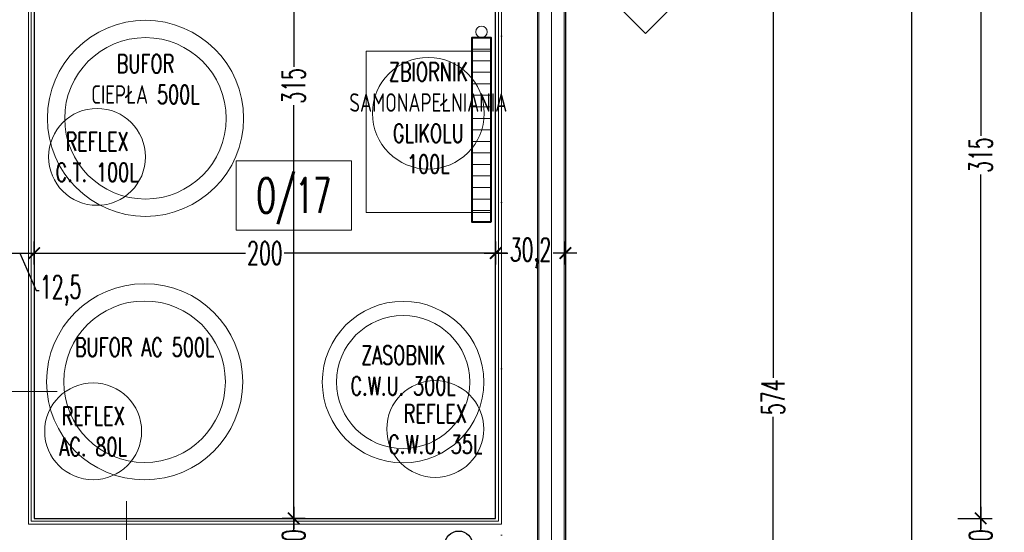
# Model space of a CAD drawing. Header units: millimetres. Extents: x -2074 to 12588, y -3630 to 101167.
# Tile 185 of 256: x 2961 to 3388, y 1764 to 1986. Entities that reach past the tile are written whole.
import ezdxf
from ezdxf import colors
from ezdxf.entities.mleader import LeaderData, LeaderLine
from ezdxf.enums import TextEntityAlignment as Align
from ezdxf.math import Vec2, Vec3

# ---------------------------------------------------------------- set-up
doc = ezdxf.new("R2010")
doc.units = ezdxf.units.MM
doc.linetypes.add('ACAD_ISO10W100', pattern=[18, 12, -3, 0, -3])
doc.linetypes.add('CONTINOUS', pattern=[0])
for name, color, linetype, lineweight in [('MultiEnergy_bufory', 8, 'Continuous', 20), ('MultiEnergy_grzejniki', 8, 'CONTINOUS', 20), ('SelinAr_BUD_opisy', 7, 'Continuous', 20), ('SelinAr_BUD_opisy pomieszczeń', 7, 'Continuous', 20), ('SelinAr_BUD_opisy ścian', 7, 'Continuous', 20), ('SelinAr_BUD_osie', 8, 'ACAD_ISO10W100', 18), ('SelinAr_BUD_posadzka', 7, 'Continuous', 20), ('SelinAr_BUD_wymiary', 7, 'Continuous', 18), ('SelinAr_BUD_ściany', 7, 'Continuous', 25), ('SelinAr_BUD_ściany struktura', 8, 'Continuous', 9)]:
    doc.layers.add(name, color=color, linetype=linetype, lineweight=lineweight)
doc.styles.add('JACEK_07', font='SIMPLEX.SHX', dxfattribs={"width": 0.7})
doc.styles.add('style1', font='romans.shx', dxfattribs={"width": 0.6})
doc.linetypes.add('BATTING', pattern='A,0.00254,-2.54,[134,ltypeshp.shx,S=2.54,R=0,X=-2.54,Y=0],-5.08,[134,ltypeshp.shx,S=2.54,R=180,X=2.54,Y=0],-2.54', length=10.16254)
doc.dimstyles.new('ISO-25 Ania', dxfattribs={"dimtxt": 10, "dimasz": 5, "dimexe": 5, "dimexo": 0.625, "dimtad": 0, "dimrnd": 0.01, "dimtxsty": 'style1', "dimblk": 'ARCHTICK', "dimcen": 5, "dimdle": 5, "dimadec": 0, "dimazin": 0, "dimtfac": 1, "dimtmove": 0, "dimatfit": 3, "dimldrblk": 'ARCHTICK', "dimfxl": 0, "dimarcsym": 0})

# ---------------------------------------------------------------- blocks, each defined once
blk = doc.blocks.new('*U621')
at = {"ltscale": 4}
blk.add_line((0, 50), (0, -2060), dxfattribs=at)
blk = doc.blocks.new('_ArchTick')
at = {"color": 0, "linetype": 'ByBlock', "const_width": 0.15}
blk.add_lwpolyline([(-0.5, -0.5), (0.5, 0.5)], dxfattribs=at)
blk = doc.blocks.new('*D633')
at = {"layer": 'Defpoints', "color": 0}
for p in [(3197.36, 2109.74), (3197.36, 1344.74), (3347.36, 1344.74)]:
    blk.add_point(p, dxfattribs=at)
at = {"layer": 'SelinAr_BUD_wymiary', "color": 0, "lineweight": -2}
for p, q in [((3347.36, 2114.74), (3347.36, 1735.58)), ((3337.36, 2109.74), (3352.36, 2109.74)), ((3347.36, 1339.74), (3347.36, 1718.9)), ((3337.36, 1344.74), (3352.36, 1344.74))]:
    blk.add_line(p, q, dxfattribs=at)
at = {"layer": 'SelinAr_BUD_wymiary', "color": 0, "lineweight": -2, "xscale": 5, "yscale": 5, "zscale": 5}
for p, rotation in [((3347.36, 2109.74), 90), ((3347.36, 1344.74), 270)]:
    blk.add_blockref('_ArchTick', p, dxfattribs=dict(at, rotation=rotation))
at = {"layer": 'SelinAr_BUD_wymiary', "color": 0, "insert": (3347.36, 1727.24), "char_height": 10, "attachment_point": 5, "rotation": 90, "style": 'style1'}
blk.add_mtext('765', dxfattribs=at)
blk = doc.blocks.new('*D673')
at = {"layer": 'Defpoints', "color": 0}
for p in [(3167.16, 2085.24), (3167.16, 1770.24), (3377.36, 1770.24)]:
    blk.add_point(p, dxfattribs=at)
at = {"layer": 'SelinAr_BUD_wymiary', "color": 0, "lineweight": -2}
for p, q in [((3377.36, 2090.24), (3377.36, 1936.08)), ((3367.36, 2085.24), (3382.36, 2085.24)), ((3377.36, 1765.24), (3377.36, 1919.4)), ((3367.36, 1770.24), (3382.36, 1770.24))]:
    blk.add_line(p, q, dxfattribs=at)
at = {"layer": 'SelinAr_BUD_wymiary', "color": 0, "lineweight": -2, "xscale": 5, "yscale": 5, "zscale": 5}
for p, rotation in [((3377.36, 2085.24), 90), ((3377.36, 1770.24), 270)]:
    blk.add_blockref('_ArchTick', p, dxfattribs=dict(at, rotation=rotation))
at = {"layer": 'SelinAr_BUD_wymiary', "color": 0, "insert": (3377.36, 1927.74), "char_height": 10, "attachment_point": 5, "rotation": 90, "style": 'style1'}
blk.add_mtext('315', dxfattribs=at)
blk = doc.blocks.new('*D674')
at = {"layer": 'Defpoints', "color": 0}
for p in [(3167.16, 1770.24), (3157.16, 1750.24), (3377.36, 1750.24)]:
    blk.add_point(p, dxfattribs=at)
at = {"layer": 'SelinAr_BUD_wymiary', "color": 0, "lineweight": -2}
for p, q in [((3377.36, 1775.24), (3377.36, 1765.72)), ((3367.36, 1770.24), (3382.36, 1770.24)), ((3377.36, 1745.24), (3377.36, 1754.76)), ((3367.36, 1750.24), (3382.36, 1750.24))]:
    blk.add_line(p, q, dxfattribs=at)
at = {"layer": 'SelinAr_BUD_wymiary', "color": 0, "lineweight": -2, "xscale": 5, "yscale": 5, "zscale": 5}
for p, rotation in [((3377.36, 1770.24), 90), ((3377.36, 1750.24), 270)]:
    blk.add_blockref('_ArchTick', p, dxfattribs=dict(at, rotation=rotation))
at = {"layer": 'SelinAr_BUD_wymiary', "color": 0, "insert": (3377.36, 1760.24), "char_height": 10, "attachment_point": 5, "rotation": 90, "style": 'style1'}
blk.add_mtext('20', dxfattribs=at)
blk = doc.blocks.new('*D699')
at = {"layer": 'Defpoints', "color": 0}
for p in [(3185.36, 2090.74), (3197.36, 1716.74), (3407.36, 1716.74)]:
    blk.add_point(p, dxfattribs=at)
at = {"layer": 'SelinAr_BUD_wymiary', "color": 0, "lineweight": -2}
for p, q in [((3407.36, 2095.74), (3407.36, 1912.22)), ((3397.36, 2090.74), (3412.36, 2090.74)), ((3407.36, 1711.74), (3407.36, 1895.26)), ((3397.36, 1716.74), (3412.36, 1716.74))]:
    blk.add_line(p, q, dxfattribs=at)
at = {"layer": 'SelinAr_BUD_wymiary', "color": 0, "lineweight": -2, "xscale": 5, "yscale": 5, "zscale": 5}
for p, rotation in [((3407.36, 2090.74), 90), ((3407.36, 1716.74), 270)]:
    blk.add_blockref('_ArchTick', p, dxfattribs=dict(at, rotation=rotation))
at = {"layer": 'SelinAr_BUD_wymiary', "color": 0, "insert": (3407.36, 1903.74), "char_height": 10, "attachment_point": 5, "rotation": 90, "style": 'style1'}
blk.add_mtext('374', dxfattribs=at)
blk = doc.blocks.new('*D718')
at = {"layer": 'Defpoints', "color": 0}
for p in [(3197.36, 2109.74), (3197.36, 529.74), (3437.36, 529.74)]:
    blk.add_point(p, dxfattribs=at)
at = {"layer": 'SelinAr_BUD_wymiary', "color": 0, "lineweight": -2}
for p, q in [((3437.36, 2114.74), (3437.36, 1330.51)), ((3427.36, 2109.74), (3442.36, 2109.74)), ((3437.36, 524.74), (3437.36, 1308.97)), ((3427.36, 529.74), (3442.36, 529.74))]:
    blk.add_line(p, q, dxfattribs=at)
at = {"layer": 'SelinAr_BUD_wymiary', "color": 0, "lineweight": -2, "xscale": 5, "yscale": 5, "zscale": 5}
for p, rotation in [((3437.36, 2109.74), 90), ((3437.36, 529.74), 270)]:
    blk.add_blockref('_ArchTick', p, dxfattribs=dict(at, rotation=rotation))
at = {"layer": 'SelinAr_BUD_wymiary', "color": 0, "insert": (3437.36, 1319.74), "char_height": 10, "attachment_point": 5, "rotation": 90, "style": 'style1'}
blk.add_mtext('1580', dxfattribs=at)
blk = doc.blocks.new('*D939')
at = {"layer": 'Defpoints', "color": 0}
for p in [(3197.36, 2109.74), (3287.36, 1535.74), (3287.36, 1535.74)]:
    blk.add_point(p, dxfattribs=at)
at = {"layer": 'SelinAr_BUD_posadzka', "color": 0, "lineweight": -2}
for p, q in [((3287.36, 2114.74), (3287.36, 1831.22)), ((3277.36, 2109.74), (3292.36, 2109.74)), ((3287.36, 1530.74), (3287.36, 1814.26)), ((3287.36, 1535.74), (3292.36, 1535.74))]:
    blk.add_line(p, q, dxfattribs=at)
at = {"layer": 'SelinAr_BUD_posadzka', "color": 0, "lineweight": -2, "xscale": 5, "yscale": 5, "zscale": 5}
for p, rotation in [((3287.36, 2109.74), 90), ((3287.36, 1535.74), 270)]:
    blk.add_blockref('_ArchTick', p, dxfattribs=dict(at, rotation=rotation))
at = {"layer": 'SelinAr_BUD_posadzka', "color": 0, "insert": (3287.36, 1822.74), "char_height": 10, "attachment_point": 5, "rotation": 90, "style": 'style1'}
blk.add_mtext('574', dxfattribs=at)
blk = doc.blocks.new('*D1017')
at = {"layer": 'Defpoints', "color": 0}
for p in [(2954.66, 1970.24), (2967.16, 1885.24), (2967.16, 1770.24)]:
    blk.add_point(p, dxfattribs=at)
at = {"layer": 'SelinAr_BUD_wymiary', "color": 0, "lineweight": -2}
for p, q in [((2954.66, 1890.24), (2954.66, 1880.24)), ((2967.16, 1880.24), (2967.16, 1890.24)), ((2949.66, 1885.24), (2972.16, 1885.24)), ((2960.91, 1885.24), (2968.04, 1869.04)), ((2968.04, 1869.04), (2969.29, 1869.04))]:
    blk.add_line(p, q, dxfattribs=at)
at = {"layer": 'SelinAr_BUD_wymiary', "color": 0, "lineweight": -2, "xscale": 5, "yscale": 5, "zscale": 5, "rotation": 180}
blk.add_blockref('_ArchTick', (2954.66, 1885.24), dxfattribs=at)
at = {"layer": 'SelinAr_BUD_wymiary', "color": 0, "lineweight": -2, "xscale": 5, "yscale": 5, "zscale": 5}
blk.add_blockref('_ArchTick', (2967.16, 1885.24), dxfattribs=at)
at = {"layer": 'SelinAr_BUD_wymiary', "color": 0, "insert": (2978.63, 1869.04), "char_height": 10, "attachment_point": 5, "style": 'style1'}
blk.add_mtext('12,5', dxfattribs=at)
blk = doc.blocks.new('*D1018')
at = {"layer": 'Defpoints', "color": 0}
for p in [(3167.16, 1885.24), (2967.16, 1770.24), (3167.16, 1770.24)]:
    blk.add_point(p, dxfattribs=at)
at = {"layer": 'SelinAr_BUD_wymiary', "color": 0, "lineweight": -2}
for p, q in [((2967.16, 1880.24), (2967.16, 1890.24)), ((3167.16, 1880.24), (3167.16, 1890.24)), ((2962.16, 1885.24), (3058.82, 1885.24)), ((3172.16, 1885.24), (3075.5, 1885.24))]:
    blk.add_line(p, q, dxfattribs=at)
at = {"layer": 'SelinAr_BUD_wymiary', "color": 0, "lineweight": -2, "xscale": 5, "yscale": 5, "zscale": 5, "rotation": 180}
blk.add_blockref('_ArchTick', (2967.16, 1885.24), dxfattribs=at)
at = {"layer": 'SelinAr_BUD_wymiary', "color": 0, "lineweight": -2, "xscale": 5, "yscale": 5, "zscale": 5}
blk.add_blockref('_ArchTick', (3167.16, 1885.24), dxfattribs=at)
at = {"layer": 'SelinAr_BUD_wymiary', "color": 0, "insert": (3067.16, 1885.24), "char_height": 10, "attachment_point": 5, "style": 'style1'}
blk.add_mtext('200', dxfattribs=at)
blk = doc.blocks.new('*D1019')
at = {"layer": 'Defpoints', "color": 0}
for p in [(3079.66, 1770.24), (3157.16, 1770.24), (3157.16, 1750.24)]:
    blk.add_point(p, dxfattribs=at)
at = {"layer": 'SelinAr_BUD_wymiary', "color": 0, "lineweight": -2}
for p, q in [((3079.66, 1775.24), (3079.66, 1765.72)), ((3084.66, 1770.24), (3074.66, 1770.24)), ((3079.66, 1745.24), (3079.66, 1754.76)), ((3084.66, 1750.24), (3074.66, 1750.24))]:
    blk.add_line(p, q, dxfattribs=at)
at = {"layer": 'SelinAr_BUD_wymiary', "color": 0, "lineweight": -2, "xscale": 5, "yscale": 5, "zscale": 5}
for p, rotation in [((3079.66, 1770.24), 90), ((3079.66, 1750.24), 270)]:
    blk.add_blockref('_ArchTick', p, dxfattribs=dict(at, rotation=rotation))
at = {"layer": 'SelinAr_BUD_wymiary', "color": 0, "insert": (3079.66, 1760.24), "char_height": 10, "attachment_point": 5, "rotation": 90, "style": 'style1'}
blk.add_mtext('20', dxfattribs=at)
blk = doc.blocks.new('*D1020')
at = {"layer": 'Defpoints', "color": 0}
for p in [(3079.66, 2085.24), (3167.16, 2085.24), (3157.16, 1770.24)]:
    blk.add_point(p, dxfattribs=at)
at = {"layer": 'SelinAr_BUD_wymiary', "color": 0, "lineweight": -2}
for p, q in [((3079.66, 2090.24), (3079.66, 1966.08)), ((3084.66, 2085.24), (3074.66, 2085.24)), ((3079.66, 1765.24), (3079.66, 1949.4)), ((3084.66, 1770.24), (3074.66, 1770.24))]:
    blk.add_line(p, q, dxfattribs=at)
at = {"layer": 'SelinAr_BUD_wymiary', "color": 0, "lineweight": -2, "xscale": 5, "yscale": 5, "zscale": 5}
for p, rotation in [((3079.66, 2085.24), 90), ((3079.66, 1770.24), 270)]:
    blk.add_blockref('_ArchTick', p, dxfattribs=dict(at, rotation=rotation))
at = {"layer": 'SelinAr_BUD_wymiary', "color": 0, "insert": (3079.66, 1957.74), "char_height": 10, "attachment_point": 5, "rotation": 90, "style": 'style1'}
blk.add_mtext('315', dxfattribs=at)
blk = doc.blocks.new('EQWEQW')
at = {"layer": 'SelinAr_BUD_opisy ścian', "ltscale": 5}
blk.add_lwpolyline([(14219.25, 15.24), (14244, 39.99), (14219.25, 64.74), (14194.5, 39.99)], close=True, dxfattribs=at)
blk = doc.blocks.new('TRETERTE')
at = {"layer": 'SelinAr_BUD_opisy ścian', "color": 6}
blk.add_blockref('EQWEQW', (-10527.13, 1008.76), dxfattribs=at)
at = {"layer": 'SelinAr_BUD_opisy ścian', "ltscale": 0.2, "style": 'style1', "width": 0.6}
blk.add_text('SZ2', height=17, dxfattribs=at).set_placement((3692.12, 1048.76), align=Align.MIDDLE_CENTER)
blk = doc.blocks.new('*D1038')
at = {"layer": 'Defpoints', "color": 0}
for p in [(3197.36, 1885.24), (3167.16, 1770.24), (3197.36, 1770.24)]:
    blk.add_point(p, dxfattribs=at)
at = {"layer": 'SelinAr_BUD_wymiary', "color": 0, "lineweight": -2}
for p, q in [((3167.16, 1880.24), (3167.16, 1890.24)), ((3197.36, 1880.24), (3197.36, 1890.24)), ((3162.16, 1885.24), (3172.49, 1885.24)), ((3202.36, 1885.24), (3192.02, 1885.24))]:
    blk.add_line(p, q, dxfattribs=at)
at = {"layer": 'SelinAr_BUD_wymiary', "color": 0, "lineweight": -2, "xscale": 5, "yscale": 5, "zscale": 5, "rotation": 180}
blk.add_blockref('_ArchTick', (3167.16, 1885.24), dxfattribs=at)
at = {"layer": 'SelinAr_BUD_wymiary', "color": 0, "lineweight": -2, "xscale": 5, "yscale": 5, "zscale": 5}
blk.add_blockref('_ArchTick', (3197.36, 1885.24), dxfattribs=at)
at = {"layer": 'SelinAr_BUD_wymiary', "color": 0, "insert": (3182.26, 1885.24), "char_height": 10, "attachment_point": 5, "style": 'style1'}
blk.add_mtext('30,2', dxfattribs=at)

msp = doc.modelspace()

# ---------------------------------------------------------------- linework, layer by layer
at = {"ltscale": 3}
msp.add_circle((3151.157, 1758.741), 6, dxfattribs=at)
at = {"layer": 'MultiEnergy_bufory', "ltscale": 1000}
msp.add_lwpolyline([(3164.979, 1972.87), (3164.979, 1902.87), (3110.979, 1902.87), (3110.979, 1972.87)], close=True, dxfattribs=at)
for centre, radius in [((3015.397, 1943.678), 42.5), ((3015.397, 1943.678), 35), ((3137.979, 1945.87), 24.226), ((2994.422, 1926.964), 21), ((3015.028, 1829.471), 42.5), ((3015.028, 1829.471), 35), ((3127.047, 1829.332), 35), ((3127.047, 1829.332), 28.87), ((2992.729, 1807.971), 21), ((3140.965, 1808.978), 21)]:
    msp.add_circle(centre, radius, dxfattribs=at)
at = {"layer": 'MultiEnergy_grzejniki', "lineweight": 20}
for p, q in [((3165.015, 1973.681), (3157.015, 1973.681)), ((3165.015, 1968.681), (3157.015, 1968.681)), ((3165.015, 1968.681), (3157.015, 1968.681)), ((3165.015, 1963.681), (3157.015, 1963.681)), ((3165.015, 1958.681), (3157.015, 1958.681)), ((3165.015, 1953.681), (3157.015, 1953.681)), ((3165.015, 1948.681), (3157.015, 1948.681)), ((3165.015, 1943.681), (3157.015, 1943.681)), ((3165.015, 1938.681), (3157.015, 1938.681)), ((3165.015, 1933.681), (3157.015, 1933.681)), ((3165.015, 1933.681), (3157.015, 1933.681)), ((3165.015, 1928.681), (3157.015, 1928.681)), ((3165.015, 1923.681), (3157.015, 1923.681)), ((3165.015, 1918.681), (3157.015, 1918.681)), ((3165.015, 1913.681), (3157.015, 1913.681)), ((3165.015, 1908.681), (3157.015, 1908.681)), ((3165.015, 1903.681), (3157.015, 1903.681))]:
    msp.add_line(p, q, dxfattribs=at)
at = {"layer": 'MultiEnergy_grzejniki', "lineweight": 40}
msp.add_lwpolyline([(3165.015, 1898.681), (3157.015, 1898.681), (3157.015, 1978.681), (3165.015, 1978.681)], close=True, dxfattribs=at)
at = {"layer": 'MultiEnergy_grzejniki'}
msp.add_circle((3161.015, 1981.181), 2.5, dxfattribs=at)
at = {"layer": 'SelinAr_BUD_opisy pomieszczeń'}
msp.add_lwpolyline([(3054.657, 1895.241), (3104.657, 1895.241), (3104.657, 1925.241), (3054.657, 1925.241)], close=True, dxfattribs=at)
at = {"layer": 'SelinAr_BUD_opisy ścian'}
for points in [[(2977.157, 1825.241), (2967.157, 1825.241), (2954.657, 1825.241), (2944.657, 1825.241)], [(3007.157, 1700.241), (3007.157, 1750.241), (3007.157, 1767.741), (3007.157, 1777.741)]]:
    msp.add_lwpolyline(points, dxfattribs=at)
at = {"layer": 'SelinAr_BUD_ściany'}
msp.add_lwpolyline([(2360.157, 2109.741), (3016.657, 2109.741), (3016.657, 2097.741), (3019.157, 2097.741), (3019.157, 2085.241), (2967.157, 2085.241), (2967.157, 1770.241), (3167.157, 1770.241), (3167.157, 2085.241), (3132.157, 2085.241), (3132.157, 2097.741), (3134.657, 2097.741), (3134.657, 2109.741), (3197.357, 2109.741), (3197.357, 1344.741)], dxfattribs=at)
at = {"layer": 'SelinAr_BUD_ściany struktura'}
for points in [[(3196.857, 1344.741), (3196.857, 2109.241), (3134.657, 2109.241)], [(3016.657, 2097.741), (3016.657, 2087.741), (2964.657, 2087.741), (2964.657, 1767.741), (3169.657, 1767.741), (3169.657, 2087.741), (3134.657, 2087.741), (3134.657, 2097.741)], [(3017.907, 2097.741), (3017.907, 2086.491), (2965.907, 2086.491), (2965.907, 1768.991), (3168.407, 1768.991), (3168.407, 2086.491), (3133.407, 2086.491), (3133.407, 2097.741)], [(3134.657, 2098.241), (3185.857, 2098.241), (3185.857, 1344.741)], [(3185.357, 1344.741), (3185.357, 2097.741), (3134.657, 2097.741)]]:
    msp.add_lwpolyline(points, dxfattribs=at)
at = {"layer": 'SelinAr_BUD_ściany struktura', "linetype": 'BATTING', "ltscale": 0.4}
msp.add_lwpolyline([(3191.357, 1344.741), (3191.357, 2103.741), (3134.657, 2103.741)], dxfattribs=at)

# ---------------------------------------------------------------- block references
at = {"layer": 'SelinAr_BUD_opisy ścian'}
msp.add_blockref('TRETERTE', (-460.015, 956.485), dxfattribs=at)
at = {"layer": 'SelinAr_BUD_osie'}
msp.add_blockref('*U621', (3169.657, 2349.741), dxfattribs=at)

# ---------------------------------------------------------------- texts
at = {"layer": 'MultiEnergy_bufory', "char_height": 8, "width": 128.39117, "style": 'JACEK_07'}
for s, insert, attachment_point in [('\\pt48;BUFOR \\PCIEPŁA 500L', (3015.397, 1960.678), 5), ('\\pt48;ZBIORNIK\\PSAMONAPEŁNIANIA\\PGLIKOLU \\P100L', (3137.979, 1967.87), 2), ('\\pt48;REFLEX \\PC.T. 100L', (2994.422, 1926.964), 5), ('\\pt48;BUFOR AC 500L', (3015.028, 1844.471), 5), ('\\pt48;ZASOBNIK \\PC.W.U. 300L', (3127.047, 1834.332), 5), ('\\pt48;REFLEX \\PAC. 80L', (2992.729, 1807.971), 5), ('\\pt48;REFLEX \\PC.W.U. 35L', (3140.965, 1808.978), 5)]:
    msp.add_mtext(s, dxfattribs=dict(at, insert=insert, attachment_point=attachment_point))
at = {"layer": 'SelinAr_BUD_opisy pomieszczeń', "linetype": 'Continuous', "ltscale": 0.2, "style": 'style1', "width": 0.6}
msp.add_text('O/17', height=15, dxfattribs=at).set_placement((3079.657, 1910.241), align=Align.MIDDLE_CENTER)

# ---------------------------------------------------------------- dimensions: what is measured, and where the dimension line sits
at = {"layer": 'SelinAr_BUD_posadzka'}
dim = msp.add_linear_dim(base=(3287.359, 1535.739), p1=(3197.357, 2109.741), p2=(3287.359, 1535.739), angle=90, dimstyle='ISO-25 Ania', override={"dimfxl": 10, "dimarcsym": 2}, dxfattribs=at)
dim.commit()
dim.dimension.update_dxf_attribs({"geometry": '*D939', "text_midpoint": (3287.359, 1822.74)})
at = {"layer": 'SelinAr_BUD_wymiary'}
for base, p1, p2, override, picture, middle in [((3347.357, 1344.741), (3197.357, 2109.741), (3197.357, 1344.741), {"dimfxl": 10, "dimarcsym": 2}, '*D633', (3347.357, 1727.241)), ((3437.357, 529.741), (3197.357, 2109.741), (3197.357, 529.741), {"dimfxl": 10, "dimarcsym": 2}, '*D718', (3437.357, 1319.741)), ((3407.357, 1716.741), (3185.357, 2090.741), (3197.357, 1716.741), {"dimtmove": 1, "dimfxl": 10, "dimarcsym": 2}, '*D699', (3407.357, 1903.741)), ((3377.357, 1770.241), (3167.157, 2085.241), (3167.157, 1770.241), {"dimtmove": 1, "dimfxl": 10, "dimarcsym": 2}, '*D673', (3377.357, 1927.741)), ((3079.657, 1770.241), (3157.157, 1750.241), (3157.157, 1770.241), {"dimarcsym": 2}, '*D1019', (3079.657, 1760.241)), ((3377.357, 1750.241), (3167.157, 1770.241), (3157.157, 1750.241), {"dimtmove": 1, "dimfxl": 10, "dimarcsym": 2}, '*D674', (3377.357, 1760.241))]:
    dim = msp.add_linear_dim(base=base, p1=p1, p2=p2, angle=90, dimstyle='ISO-25 Ania', override=override, dxfattribs=at)
    dim.commit()
    dim.dimension.update_dxf_attribs({"geometry": picture, "text_midpoint": middle})
dim = msp.add_linear_dim(base=(3079.657, 2085.241), p1=(3157.157, 1770.241), p2=(3167.157, 2085.241), angle=90, dimstyle='ISO-25 Ania', override={"dimtmove": 1, "dimarcsym": 2}, dxfattribs=at)
dim.commit()
dim.dimension.update_dxf_attribs({"geometry": '*D1020', "text_midpoint": (3079.657, 1957.741), "dimtype": 160})
dim = msp.add_linear_dim(base=(2967.157, 1885.241), p1=(2954.657, 1970.241), p2=(2967.157, 1770.241), dimstyle='ISO-25 Ania', override={"dimtmove": 1, "dimarcsym": 2}, dxfattribs=at)
dim.commit()
dim.dimension.update_dxf_attribs({"geometry": '*D1017', "text_midpoint": (2969.92, 1869.036), "dimtype": 160})
for base, p1, p2, override, picture, middle in [((3167.157, 1885.241), (2967.157, 1770.241), (3167.157, 1770.241), {"dimtmove": 1, "dimarcsym": 2}, '*D1018', (3067.157, 1885.241)), ((3197.357, 1885.241), (3167.157, 1770.241), (3197.357, 1770.241), {"dimarcsym": 2}, '*D1038', (3182.257, 1885.241))]:
    dim = msp.add_linear_dim(base=base, p1=p1, p2=p2, dimstyle='ISO-25 Ania', override=override, dxfattribs=at)
    dim.commit()
    dim.dimension.update_dxf_attribs({"geometry": picture, "text_midpoint": middle})

# ---------------------------------------------------------------- leaders
at = {"layer": 'SelinAr_BUD_opisy'}
ml = msp.add_multileader_mtext('Standard', dxfattribs=at)
ml.set_content('OBRYS \\POGRÓDKA LETNIEGO-\\PPOZA ZAKRESEM OPRACOWANIA', color=256, style='style1')
ml.set_leader_properties()
ml.build(insert=Vec2(0, 0))
ml.multileader.update_dxf_attribs({"text_left_attachment_type": 5, "text_right_attachment_type": 5, "arrow_head_size": 15})
ctx = ml.context
ctx.base_point, ctx.char_height, ctx.arrow_head_size, ctx.plane_origin, ctx.plane_x_axis, ctx.plane_y_axis = Vec3(3252.357, 1581.45), 10, 15, Vec3(3494.748, 1860.529), Vec3(0, 1), Vec3(-1, 0)
ctx.left_attachment, ctx.right_attachment = 5, 5
notes = []
notes.append((ctx, [(0, (1, 1, 0), (3252.357, 1573.45), (0, 1), 8, [(1, [(3222.357, 1535.739)], 0, [])])]))
ctx.mtext.insert, ctx.mtext.text_direction, ctx.mtext.rotation, ctx.mtext.width, ctx.mtext.flow_direction = Vec3(3205.118, 1583.45), Vec3(0, 1), 1.5707963, 253.39317, 5
for ctx, leaders in notes:
    for number, flags, end, landing, length, lines in leaders:
        leader = LeaderData()
        leader.index, (leader.has_last_leader_line, leader.has_dogleg_vector, leader.attachment_direction) = number, flags
        leader.last_leader_point, leader.dogleg_vector, leader.dogleg_length = Vec3(end), Vec3(landing), length
        for number, points, colour, breaks in lines:
            line = LeaderLine()
            line.index, line.vertices, line.color, line.breaks = number, Vec3.list(points), colors.encode_raw_color(colour), breaks
            leader.lines.append(line)
        ctx.leaders.append(leader)

doc.saveas('drawing.dxf')
